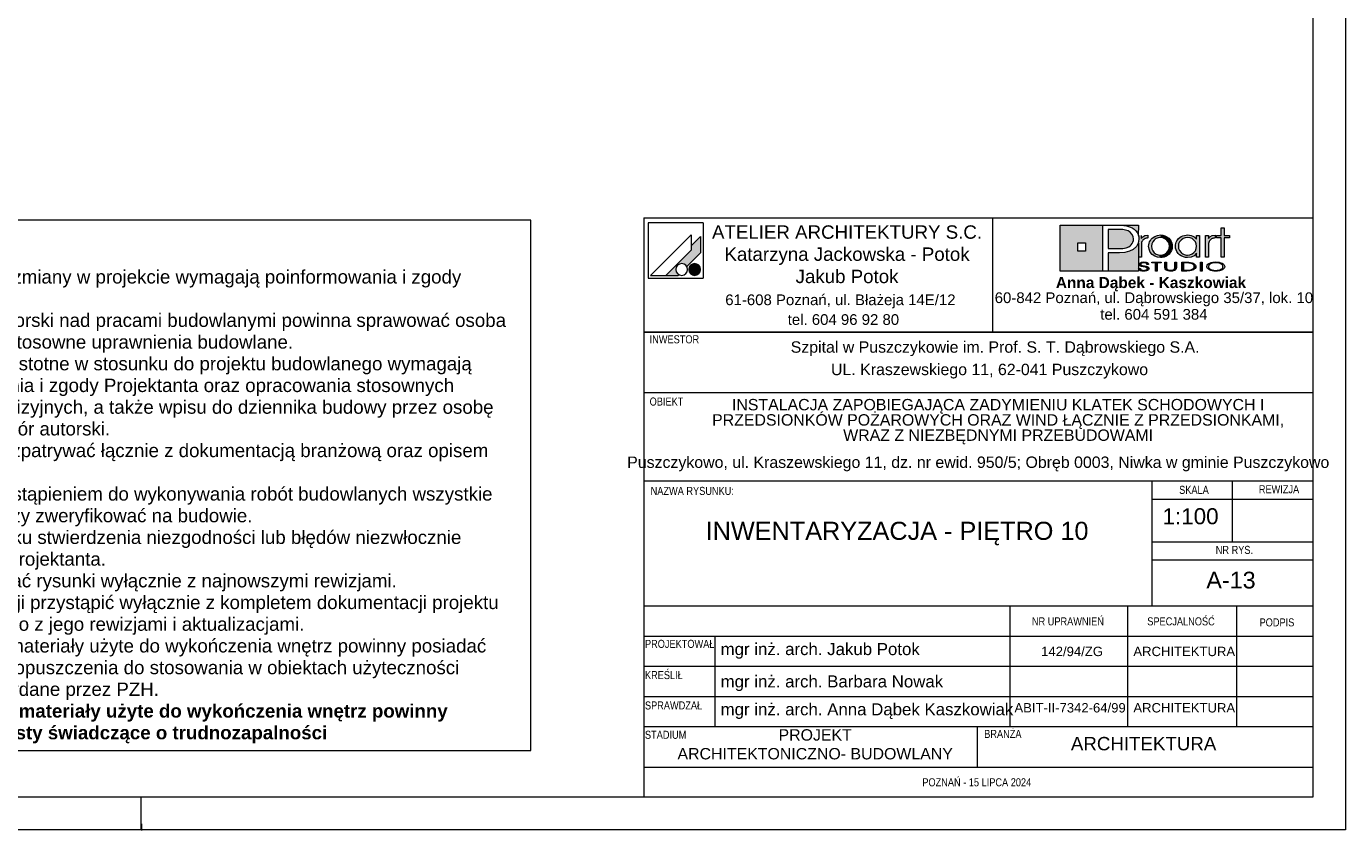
# Paper-space layout 'A-13 INWENTARYZACJA - PIĘTRO 10' of a CAD drawing. Header units: millimetres. Extents: x 0 to 420, y 0 to 297.
# Tile 5 of 6: x 223 to 420, y 0 to 120. Entities that reach past the tile are written whole.
import ezdxf
from ezdxf.xclip import XClip

# ---------------------------------------------------------------- set-up
doc = ezdxf.new("R2010")
doc.units = ezdxf.units.MM
doc.header["$MEASUREMENT"] = 0
doc.header["$XCLIPFRAME"] = 0
doc.layers.add('0_Nr_pióra__2', color=8, linetype='Continuous', lineweight=13)
doc.layers.add('A_Arkusz_Nr_pióra__1', color=7, linetype='Continuous', lineweight=20)
for name, color, linetype, lineweight, true_color in [('0_Nr_pióra__249', 7, 'Continuous', 5, 0x191919), ('A_Arkusz_Nr_pióra__19', 7, 'Continuous', 5, 0x191919), ('A_Arkusz_Nr_pióra__237', 7, 'Continuous', 5, 0x343434), ('A_Arkusz_Nr_pióra__255', 7, 'Continuous', 15, 0x242424)]:
    doc.layers.add(name, color=color, linetype=linetype, lineweight=lineweight, true_color=true_color)
doc.styles.add('STYL_AUTOMATYCZNY_1', font='arial.ttf')
doc.styles.add('STYL_AUTOMATYCZNY_2', font='ARIALN.TTF')
doc.styles.add('STYL_AUTOMATYCZNY_3', font='arial.ttf')

# ---------------------------------------------------------------- blocks, each defined once
blk = doc.blocks.new('Rysunek_3_3', base_point=(-2058.12, -490.62))
at = {"layer": '0_Nr_pióra__2', "color": 8, "linetype": 'Continuous', "lineweight": 13}
for p, q in [((298.23, 91.08), (203.81, 91.08)), ((203.81, 91.08), (203.81, 11.89)), ((298.23, 11.89), (298.23, 91.08)), ((203.81, 11.89), (298.23, 11.89))]:
    blk.add_line(p, q, dxfattribs=at)
at = {"layer": '0_Nr_pióra__2', "color": 8, "linetype": 'Continuous', "lineweight": 13, "insert": (204.31, 90.12), "char_height": 2, "width": 93.4245, "attachment_point": 1, "line_spacing_factor": 0.972584, "style": 'STYL_AUTOMATYCZNY_1'}
blk.add_mtext('\\A1;{\\pql;\\fArial|b0|i0|c238|p0;\\W1.000000;UWAGI:\\P\\pql;\\fArial|b0|i0|c238|p0;\\W1.000000;\\P\\pql;\\fArial|b0|i0|c238|p0;\\W1.000000;1. Wszystkie zmiany w projekcie wymagają poinformowania i zgody Projektanta.\\P\\pql;\\fArial|b0|i0|c238|p0;\\W1.000000;2. Nadzór autorski nad pracami budowlanymi powinna sprawować osoba posiadająca stosowne uprawnienia budowlane.\\P\\pql;\\fArial|b0|i0|c238|p0;\\W1.000000;3. Zmiany nieistotne w stosunku do projektu budowlanego wymagają poinformowania i zgody Projektanta oraz opracowania stosownych rysunków rewizyjnych, a także wpisu do dziennika budowy przez osobę pełniącą nadzór autorski.\\P\\pql;\\fArial|b0|i0|c238|p0;\\W1.000000;4. Rysunki rozpatrywać łącznie z dokumentacją branżową oraz opisem technicznym.\\P\\pql;\\pt3.76365;\\fArial|b0|i0|c238|p0;\\W1.000000;5. Przed przystąpieniem do wykonywania robót budowlanych wszystkie wymiary należy zweryfikować na budowie.\\P\\pql;\\fArial|b0|i0|c238|p0;\\W1.000000;6. W przypadku stwierdzenia niezgodności lub błędów niezwłocznie powiadomić Projektanta.\\P\\pql;\\fArial|b0|i0|c238|p0;\\W1.000000;7. Rozpatrywać rysunki wyłącznie z najnowszymi rewizjami.\\P\\pql;\\fArial|b0|i0|c238|p0;\\W1.000000;8. Do realizacji przystąpić wyłącznie z kompletem dokumentacji projektu wykonawczego z jego rewizjami i aktualizacjami.\\P\\pql;\\fArial|b0|i0|c238|p0;\\W1.000000;9. Wszystke materiały użyte do wykończenia wnętrz powinny posiadać świadectwo dopuszczenia do stosowania w obiektach użyteczności publicznej, wydane przez PZH.\\P\\pql;\\fArial|b1|i0|c238|p0;\\W1.000000;10.Wszystke materiały użyte do wykończenia wnętrz powinny posiadać atesty świadczące o trudnozapalności}', dxfattribs=at)

psp = doc.layouts.new('A-13 INWENTARYZACJA - PIĘTRO 10')

# ---------------------------------------------------------------- hatches: boundary and pattern name
at = {"layer": 'A_Arkusz_Nr_pióra__19', "linetype": 'Continuous', "lineweight": 0, "true_color": 0x131313}
h = psp.add_hatch(color=250, dxfattribs=at)
h.paths.add_polyline_path([(377.36, 90.34), (383.71, 90.34), (383.71, 83.46), (377.36, 83.46)])
h.paths.add_polyline_path([(379.96, 87.69), (381.15, 87.69), (381.15, 86.49), (379.96, 86.49)], flags=0)
for points in [[(386.17, 89.71), (385.71, 89.72), (384.53, 89.72), (384.53, 86.86), (386.06, 86.86), (386.69, 86.89), (387.19, 86.98), (387.59, 87.13), (387.79, 87.26), (387.96, 87.42), (388.11, 87.61), (388.21, 87.83), (388.28, 88.05), (388.3, 88.28), (388.24, 88.67), (388.07, 89), (387.78, 89.3), (387.48, 89.48), (387.12, 89.62), (386.71, 89.69), (386.5, 89.71)], [(389.03, 90.34), (389.02, 88.83), (388.99, 88.95), (388.83, 89.25), (388.63, 89.52), (388.39, 89.75), (388.11, 89.94), (387.83, 90.07), (387.54, 90.17), (387.23, 90.25), (386.87, 90.3), (386.07, 90.33), (386.02, 90.34)], [(384.53, 83.46), (389.03, 83.46), (389.03, 87.7), (388.73, 87.14), (388.24, 86.71), (387.69, 86.45), (387.02, 86.29), (386.24, 86.24), (384.53, 86.24)]]:
    psp.add_hatch(color=250, dxfattribs=at).paths.add_polyline_path(points)
at = {"layer": 'A_Arkusz_Nr_pióra__19', "linetype": 'Continuous', "lineweight": 5, "true_color": 0x191919}
for points in [[(389.46, 88.83), (389.02, 88.83), (389.02, 85.58), (389.48, 85.58), (389.49, 87.54, -0.145311), (389.61, 87.99, -0.140329), (390.1, 88.38), (390.45, 88.45), (390.45, 88.88), (390.01, 88.81), (389.68, 88.63), (389.46, 88.34)], [(390.56, 87.22), (390.58, 87.43), (390.63, 87.65), (390.71, 87.86), (390.82, 88.06), (390.95, 88.25), (391.11, 88.41), (391.48, 88.67), (391.88, 88.83), (392.33, 88.89), (392.35, 88.89), (392.33, 88.52), (392.17, 88.51), (392, 88.47), (391.83, 88.41), (391.67, 88.34), (391.53, 88.24), (391.39, 88.13), (391.17, 87.86), (391.04, 87.55), (391, 87.2), (391.04, 86.84), (391.18, 86.52), (391.4, 86.24), (391.68, 86.04), (391.99, 85.91), (392.17, 85.89), (392.15, 85.52), (391.88, 85.55), (391.47, 85.71), (391.11, 85.97), (390.8, 86.33), (390.62, 86.75)], [(392.33, 88.52), (392.68, 88.47), (393, 88.33), (393.29, 88.11), (393.5, 87.85), (393.62, 87.55), (393.67, 87.21), (393.64, 86.96), (394.05, 86.8), (394.07, 86.87), (394.1, 87.2), (394.08, 87.43), (394.03, 87.67), (393.93, 87.91), (393.77, 88.17), (393.56, 88.4), (393.3, 88.6), (393, 88.76), (392.68, 88.85), (392.35, 88.89)], [(400.14, 88.38), (400.05, 88.34), (399.97, 88.29), (399.87, 88.23), (399.76, 88.12), (399.67, 88.01), (399.6, 87.9), (399.56, 87.78), (399.53, 87.63), (399.52, 87.46), (399.52, 85.58), (399.07, 85.58), (399.07, 88.81), (399.5, 88.81), (399.5, 88.34), (399.72, 88.63), (400.05, 88.81), (400.49, 88.88), (400.49, 88.45), (400.36, 88.43), (400.24, 88.41)], [(401.85, 85.58), (401.41, 85.58), (401.41, 88.44), (400.7, 88.44), (400.7, 88.81), (401.41, 88.81), (401.41, 89.94), (401.85, 89.94), (401.85, 88.81), (402.66, 88.81), (402.66, 88.44), (401.85, 88.44)], [(323.6, 88.67), (322.2, 87.26), (322.2, 86.61), (318.43, 82.85), (320.24, 82.85), (320.35, 82.96), (320.22, 83.05), (320.11, 83.16), (320.02, 83.29), (319.96, 83.43), (319.92, 83.58), (319.91, 83.73), (319.92, 83.88), (319.96, 84.03), (320.02, 84.17), (320.11, 84.3), (320.22, 84.4), (320.35, 84.49), (320.49, 84.56), (320.64, 84.6), (320.79, 84.61), (320.94, 84.6), (321.09, 84.56), (321.23, 84.49), (321.36, 84.4), (321.46, 84.3), (321.56, 84.16), (323.6, 86.21), (323.6, 86.51)], [(323.6, 86.21), (323.6, 88.67), (322.2, 87.26), (322.2, 86.61), (318.43, 82.85), (320.24, 82.85), (320.35, 82.96, -1.314777), (321.56, 84.16)], [(392.86, 85.58), (392.6, 85.52), (392.33, 85.5), (392.15, 85.52), (392.17, 85.89), (392.34, 85.87), (392.69, 85.91), (393, 86.04), (393.28, 86.26), (393.5, 86.53), (393.62, 86.85), (393.64, 86.96), (394.05, 86.8), (393.97, 86.56), (393.8, 86.26), (393.61, 86.03), (393.38, 85.84), (393.12, 85.68)], [(390.29, 84.49), (390.55, 84.49), (390.53, 84.59), (390.47, 84.67), (390.35, 84.75), (390.21, 84.81), (390.04, 84.84), (389.85, 84.85), (389.66, 84.84), (389.49, 84.8), (389.34, 84.74), (389.23, 84.67), (389.16, 84.59), (389.14, 84.5), (389.16, 84.4), (389.22, 84.33), (389.32, 84.26), (389.4, 84.22), (389.47, 84.2), (389.53, 84.19), (389.65, 84.16), (389.76, 84.15), (389.88, 84.13), (389.99, 84.11), (390.07, 84.09), (390.15, 84.07), (390.16, 84.22), (390.04, 84.24), (389.88, 84.26), (389.69, 84.3), (389.6, 84.32), (389.52, 84.35), (389.45, 84.39), (389.41, 84.44), (389.4, 84.5), (389.42, 84.57), (389.46, 84.62), (389.54, 84.67), (389.62, 84.7), (389.72, 84.73), (389.81, 84.73), (389.9, 84.73), (389.99, 84.72), (390.07, 84.7), (390.15, 84.67), (390.22, 84.62), (390.27, 84.56)], [(391.85, 83.5), (391.6, 83.5), (391.6, 84.71), (391.02, 84.71), (391.02, 84.83), (392.43, 84.83), (392.43, 84.71), (391.85, 84.71)], [(394.45, 83.6), (394.36, 83.56), (394.25, 83.52), (394.12, 83.5), (393.99, 83.48), (393.86, 83.48), (393.67, 83.49), (393.5, 83.52), (393.34, 83.56), (393.15, 83.67), (393.03, 83.82), (393, 84), (393, 84.83), (393.25, 84.83), (393.25, 84), (393.26, 83.9), (393.31, 83.81), (393.37, 83.74, 0.154269), (393.86, 83.61, 0.149724), (394.34, 83.73), (394.41, 83.81)], [(394.41, 83.81), (394.45, 83.9), (394.46, 84), (394.46, 84.83), (394.72, 84.83), (394.72, 84), (394.7, 83.86), (394.63, 83.74), (394.53, 83.65), (394.45, 83.6)], [(395.76, 83.62), (396.04, 83.62), (396.04, 83.5), (395.51, 83.5), (395.51, 84.83), (396.04, 84.83), (396.04, 84.71), (395.76, 84.71)], [(396.23, 84.83), (396.55, 84.82), (396.75, 84.79), (396.75, 84.66), (396.59, 84.68), (396.38, 84.7), (396.13, 84.71), (396.04, 84.71), (396.04, 84.83)], [(397.07, 84.72), (397.23, 84.65), (397.36, 84.58), (397.48, 84.49), (397.57, 84.38), (397.62, 84.27), (397.64, 84.16), (397.61, 84.02), (397.53, 83.89), (397.39, 83.77), (397.25, 83.68), (397.09, 83.62), (396.92, 83.57), (396.74, 83.53), (396.74, 83.67), (396.88, 83.7), (397.07, 83.77), (397.22, 83.87), (397.31, 83.96), (397.37, 84.06), (397.39, 84.17), (397.37, 84.28), (397.3, 84.38), (397.21, 84.47), (397.08, 84.55), (396.93, 84.61), (396.75, 84.66), (396.75, 84.79), (396.83, 84.78)], [(398.57, 83.5), (398.32, 83.5), (398.32, 84.83), (398.57, 84.83)], [(322.36, 84.53), (323.02, 82.9, -0.39153), (321.92, 83.36, -0.418968)], [(322.36, 84.53), (323.02, 82.9, 0.455663), (323.49, 84.15, 0.390402)], [(389.33, 83.87), (389.06, 83.87), (389.08, 83.79), (389.13, 83.71), (389.2, 83.64), (389.28, 83.59), (389.36, 83.56), (389.43, 83.54), (389.48, 83.52), (389.61, 83.49), (389.74, 83.48), (389.82, 83.49), (389.9, 83.48), (390.05, 83.49), (390.24, 83.53), (390.41, 83.6), (390.52, 83.68), (390.59, 83.77), (390.62, 83.87), (390.61, 83.92), (390.58, 83.98), (390.55, 84.03), (390.49, 84.08), (390.44, 84.12), (390.35, 84.16), (390.3, 84.18), (390.2, 84.21), (390.16, 84.22), (390.15, 84.07), (390.19, 84.05), (390.29, 84), (390.34, 83.93), (390.36, 83.86), (390.35, 83.8), (390.31, 83.74), (390.23, 83.68), (390.17, 83.65), (390.11, 83.64), (390.02, 83.61), (389.94, 83.6), (389.87, 83.6), (389.8, 83.6), (389.71, 83.61), (389.63, 83.62), (389.56, 83.64), (389.49, 83.67), (389.45, 83.7), (389.39, 83.74), (389.35, 83.8)], [(396.74, 83.53), (396.72, 83.53), (396.5, 83.51), (396.25, 83.5), (396.04, 83.5), (396.04, 83.62), (396.13, 83.62), (396.28, 83.62), (396.45, 83.63), (396.53, 83.63), (396.66, 83.65), (396.74, 83.67)]]:
    psp.add_hatch(color=250, dxfattribs=at).paths.add_polyline_path(points)
h = psp.add_hatch(color=250, dxfattribs=at)
h.paths.add_polyline_path([(397.73, 86.15), (397.36, 85.79), (396.91, 85.57), (396.39, 85.5), (396.06, 85.53), (395.75, 85.61), (395.44, 85.75), (395.18, 85.92), (394.96, 86.14), (394.78, 86.41), (394.66, 86.67), (394.59, 86.93), (394.57, 87.2), (394.58, 87.41), (394.63, 87.61), (394.7, 87.82), (394.79, 88.02), (394.91, 88.19), (395.05, 88.36), (395.24, 88.52), (395.44, 88.65), (395.67, 88.76), (395.91, 88.83), (396.15, 88.87), (396.4, 88.89), (396.67, 88.87), (396.92, 88.81), (397.15, 88.72), (397.37, 88.59), (397.56, 88.43), (397.73, 88.24), (397.73, 88.51), (397.73, 88.81), (398.17, 88.81), (398.17, 87.53), (398.17, 85.58), (397.73, 85.58), (397.73, 85.83)])
h.paths.add_polyline_path([(395.81, 88.38, 0.471077), (395.22, 86.5, 0.494724), (397.4, 86.34, 0.387258), (397.36, 88.1, 0.314042)], flags=0)
h = psp.add_hatch(color=250, dxfattribs=at)
h.paths.add_polyline_path([(400.59, 84.85, 0.130991), (399.56, 84.6, 0.250658), (399.25, 84.17, 0.250617), (399.5, 83.77, 0.141351), (400.59, 83.48, 0.117723), (401.58, 83.7, 0.245905), (401.93, 84.16, 0.237366), (401.68, 84.56, 0.143887)])
h.paths.add_polyline_path([(400.59, 84.73, 0.128597), (399.81, 84.56), (399.72, 84.5), (399.65, 84.45), (399.58, 84.37), (399.54, 84.31), (399.51, 84.24), (399.5, 84.17), (399.53, 84.03), (399.62, 83.91), (399.78, 83.79, 0.126974), (400.59, 83.6, 0.113214), (401.35, 83.76), (401.49, 83.86), (401.58, 83.93), (401.63, 84.01), (401.66, 84.08), (401.67, 84.16), (401.65, 84.26), (401.6, 84.36), (401.52, 84.45), (401.39, 84.55, 0.11716)], flags=0)

# ---------------------------------------------------------------- linework, layer by layer
at = {"layer": '0_Nr_pióra__249', "color": 250, "linetype": 'Continuous', "lineweight": 5, "true_color": 0x191919}
for p, q in [((315.75, 90.68), (315.75, 82.41)), ((324.01, 90.68), (315.75, 90.68)), ((322.2, 88.91), (316.13, 82.85)), ((322.2, 88.91), (322.2, 86.61)), ((324.01, 90.68), (324.01, 82.41)), ((377.36, 90.34), (389.03, 90.34)), ((377.36, 83.46), (377.36, 90.34)), ((383.71, 83.46), (383.71, 90.34)), ((383.71, 90.34), (385.99, 90.34)), ((384.53, 89.72), (384.53, 86.86)), ((385.71, 89.72), (384.53, 89.72)), ((386.17, 89.71), (385.71, 89.72)), ((385.99, 90.34), (386.46, 90.33)), ((386.5, 89.71), (386.17, 89.71)), ((386.46, 90.33), (386.87, 90.3)), ((386.71, 89.69), (386.5, 89.71)), ((387.12, 89.62), (386.71, 89.69)), ((386.87, 90.3), (387.23, 90.25)), ((387.48, 89.48), (387.12, 89.62)), ((387.23, 90.25), (387.54, 90.17)), ((387.79, 89.29), (387.48, 89.48)), ((387.54, 90.17), (387.83, 90.07)), ((388.07, 89), (387.79, 89.29)), ((387.83, 90.07), (388.11, 89.94)), ((388.24, 88.67), (388.07, 89)), ((388.11, 89.94), (388.39, 89.75)), ((388.39, 89.75), (388.63, 89.52)), ((388.63, 89.52), (388.83, 89.25)), ((388.83, 89.25), (388.99, 88.95)), ((388.99, 88.95), (389.08, 88.62)), ((389.03, 90.34), (389.02, 88.81)), ((389.46, 88.81), (389.46, 88.34)), ((389.68, 88.63), (390.01, 88.81)), ((390.01, 88.81), (390.45, 88.88)), ((390.45, 88.88), (390.45, 88.45)), ((391.48, 88.67), (391.88, 88.83)), ((391.88, 88.83), (392.33, 88.89)), ((392.33, 88.89), (392.67, 88.86)), ((392.67, 88.86), (393, 88.76)), ((393, 88.76), (393.3, 88.6)), ((395.44, 88.65), (395.67, 88.76)), ((395.67, 88.76), (395.91, 88.83)), ((395.91, 88.83), (396.15, 88.87)), ((396.15, 88.87), (396.4, 88.89)), ((396.4, 88.89), (396.67, 88.87)), ((396.67, 88.87), (396.92, 88.81)), ((396.92, 88.81), (397.15, 88.72)), ((397.15, 88.72), (397.37, 88.59)), ((397.73, 88.24), (397.73, 88.81)), ((397.73, 88.81), (398.17, 88.81)), ((398.17, 88.81), (398.17, 85.58)), ((399.07, 85.58), (399.07, 88.81)), ((399.07, 88.81), (399.5, 88.81)), ((399.5, 88.81), (399.5, 88.34)), ((399.72, 88.63), (400.05, 88.81)), ((400.05, 88.81), (400.49, 88.88)), ((400.49, 88.88), (400.49, 88.45)), ((400.7, 88.44), (400.7, 88.81)), ((400.7, 88.81), (401.41, 88.81)), ((401.41, 88.81), (401.41, 89.94)), ((401.41, 89.94), (401.85, 89.94)), ((401.85, 89.94), (401.85, 88.81)), ((401.85, 88.81), (402.66, 88.81)), ((402.66, 88.81), (402.66, 88.44)), ((323.6, 88.67), (322.2, 87.26)), ((323.6, 88.67), (323.6, 86.51)), ((379.96, 87.69), (381.15, 87.69)), ((379.96, 87.69), (381.15, 87.69)), ((379.96, 86.49), (379.96, 87.69)), ((381.15, 87.69), (381.15, 86.49)), ((381.15, 87.69), (381.15, 86.49)), ((384.53, 86.86), (386.06, 86.86)), ((386.06, 86.86), (386.69, 86.89)), ((386.69, 86.89), (387.19, 86.98)), ((387.19, 86.98), (387.59, 87.13)), ((387.59, 87.13), (387.79, 87.26)), ((387.79, 87.26), (387.96, 87.42)), ((387.96, 87.42), (388.11, 87.61)), ((388.11, 87.61), (388.21, 87.83)), ((388.21, 87.83), (388.28, 88.05)), ((388.3, 88.28), (388.24, 88.67)), ((388.73, 87.14), (388.24, 86.71)), ((388.28, 88.05), (388.3, 88.28)), ((389.02, 87.66), (388.73, 87.14)), ((389.12, 88.27), (389.02, 87.66)), ((389.03, 87.67), (389.03, 83.46)), ((389.08, 88.62), (389.12, 88.27)), ((389.46, 88.34), (389.68, 88.63)), ((389.49, 87.63), (389.48, 87.46)), ((389.48, 87.46), (389.48, 85.58)), ((389.52, 87.78), (389.49, 87.63)), ((389.56, 87.9), (389.52, 87.78)), ((389.63, 88.01), (389.56, 87.9)), ((389.72, 88.12), (389.63, 88.01)), ((389.83, 88.23), (389.72, 88.12)), ((389.92, 88.29), (389.83, 88.23)), ((390.01, 88.34), (389.92, 88.29)), ((390.1, 88.38), (390.01, 88.34)), ((390.2, 88.41), (390.1, 88.38)), ((390.32, 88.43), (390.2, 88.41)), ((390.45, 88.45), (390.32, 88.43)), ((390.56, 87.22), (390.58, 87.43)), ((390.62, 86.75), (390.56, 87.22)), ((390.58, 87.43), (390.63, 87.65)), ((390.8, 86.33), (390.62, 86.75)), ((390.63, 87.65), (390.71, 87.86)), ((390.71, 87.86), (390.82, 88.06)), ((390.82, 88.06), (390.95, 88.25)), ((390.95, 88.25), (391.11, 88.41)), ((391.04, 87.55), (391, 87.2)), ((391, 87.2), (391.04, 86.84)), ((391.17, 87.86), (391.04, 87.55)), ((391.04, 86.84), (391.18, 86.52)), ((391.11, 88.41), (391.48, 88.67)), ((391.39, 88.13), (391.17, 87.86)), ((391.53, 88.24), (391.39, 88.13)), ((391.67, 88.34), (391.53, 88.24)), ((391.83, 88.41), (391.67, 88.34)), ((392, 88.47), (391.83, 88.41)), ((392.17, 88.51), (392, 88.47)), ((392.34, 88.52), (392.17, 88.51)), ((392.68, 88.47), (392.34, 88.52)), ((393, 88.33), (392.68, 88.47)), ((393.29, 88.11), (393, 88.33)), ((393.5, 87.85), (393.29, 88.11)), ((393.3, 88.6), (393.56, 88.4)), ((393.62, 87.55), (393.5, 87.85)), ((393.5, 86.53), (393.62, 86.85)), ((393.56, 88.4), (393.77, 88.17)), ((393.67, 87.21), (393.62, 87.55)), ((393.62, 86.85), (393.67, 87.21)), ((393.77, 88.17), (393.94, 87.9)), ((393.94, 87.9), (394.03, 87.67)), ((394.07, 86.87), (393.97, 86.56)), ((394.03, 87.67), (394.08, 87.43)), ((394.1, 87.2), (394.07, 86.87)), ((394.08, 87.43), (394.1, 87.2)), ((394.57, 87.2), (394.58, 87.41)), ((394.59, 86.93), (394.57, 87.2)), ((394.58, 87.41), (394.63, 87.61)), ((394.66, 86.67), (394.59, 86.93)), ((394.63, 87.61), (394.7, 87.82)), ((394.7, 87.82), (394.79, 88.02)), ((394.79, 88.02), (394.91, 88.19)), ((394.91, 88.19), (395.05, 88.36)), ((395.05, 87.55), (395.01, 87.22)), ((395.01, 87.22), (395.05, 86.87)), ((395.05, 88.36), (395.24, 88.52)), ((395.19, 87.85), (395.05, 87.55)), ((395.05, 86.87), (395.18, 86.55)), ((395.41, 88.12), (395.19, 87.85)), ((395.24, 88.52), (395.44, 88.65)), ((395.71, 88.34), (395.41, 88.12)), ((396.03, 88.47), (395.71, 88.34)), ((396.39, 88.52), (396.03, 88.47)), ((396.75, 88.47), (396.39, 88.52)), ((397.06, 88.34), (396.75, 88.47)), ((397.34, 88.12), (397.06, 88.34)), ((397.56, 87.85), (397.34, 88.12)), ((397.37, 88.59), (397.56, 88.43)), ((397.56, 88.43), (397.73, 88.24)), ((397.69, 87.54), (397.56, 87.85)), ((397.56, 86.54), (397.69, 86.85)), ((397.73, 87.19), (397.69, 87.54)), ((397.69, 86.85), (397.73, 87.19)), ((399.5, 88.34), (399.72, 88.63)), ((399.53, 87.63), (399.52, 87.46)), ((399.52, 87.46), (399.52, 85.58)), ((399.56, 87.78), (399.53, 87.63)), ((399.6, 87.9), (399.56, 87.78)), ((399.67, 88.01), (399.6, 87.9)), ((399.76, 88.12), (399.67, 88.01)), ((399.87, 88.23), (399.76, 88.12)), ((399.97, 88.29), (399.87, 88.23)), ((400.05, 88.34), (399.97, 88.29)), ((400.14, 88.38), (400.05, 88.34)), ((400.24, 88.41), (400.14, 88.38)), ((400.36, 88.43), (400.24, 88.41)), ((400.49, 88.45), (400.36, 88.43)), ((401.41, 88.44), (400.7, 88.44)), ((401.41, 85.58), (401.41, 88.44)), ((402.66, 88.44), (401.85, 88.44)), ((401.85, 88.44), (401.85, 85.58)), ((322.2, 86.61), (318.43, 82.85)), ((323.6, 86.21), (321.56, 84.16)), ((323.6, 86.51), (323.6, 86.21)), ((381.15, 86.49), (379.96, 86.49)), ((384.53, 86.24), (384.53, 83.46)), ((386.19, 86.24), (384.53, 86.24)), ((387, 86.29), (386.19, 86.24)), ((387.69, 86.45), (387, 86.29)), ((388.24, 86.71), (387.69, 86.45)), ((389.48, 85.58), (389.02, 85.58)), ((389.34, 84.74), (389.49, 84.8)), ((389.49, 84.8), (389.66, 84.84)), ((389.66, 84.84), (389.85, 84.85)), ((389.85, 84.85), (390.04, 84.84)), ((390.04, 84.84), (390.21, 84.81)), ((390.21, 84.81), (390.35, 84.75)), ((391.11, 85.97), (390.8, 86.33)), ((391.02, 84.71), (391.02, 84.83)), ((391.02, 84.83), (392.43, 84.83)), ((391.47, 85.71), (391.11, 85.97)), ((391.18, 86.52), (391.4, 86.24)), ((391.4, 86.24), (391.68, 86.04)), ((391.88, 85.55), (391.47, 85.71)), ((391.68, 86.04), (391.99, 85.91)), ((392.33, 85.5), (391.88, 85.55)), ((391.99, 85.91), (392.34, 85.87)), ((392.6, 85.52), (392.33, 85.5)), ((392.34, 85.87), (392.69, 85.91)), ((392.43, 84.83), (392.43, 84.71)), ((392.86, 85.58), (392.6, 85.52)), ((392.69, 85.91), (393, 86.04)), ((393.12, 85.68), (392.86, 85.58)), ((393, 86.04), (393.28, 86.26)), ((393, 84.83), (393.25, 84.83)), ((393, 84), (393, 84.83)), ((393.38, 85.84), (393.12, 85.68)), ((393.25, 84.83), (393.25, 84)), ((393.28, 86.26), (393.5, 86.53)), ((393.61, 86.03), (393.38, 85.84)), ((393.8, 86.26), (393.61, 86.03)), ((393.97, 86.56), (393.8, 86.26)), ((394.46, 84), (394.46, 84.83)), ((394.46, 84.83), (394.72, 84.83)), ((394.78, 86.41), (394.66, 86.67)), ((394.72, 84.83), (394.72, 84)), ((394.96, 86.14), (394.78, 86.41)), ((395.18, 85.92), (394.96, 86.14)), ((395.18, 86.55), (395.4, 86.28)), ((395.44, 85.75), (395.18, 85.92)), ((395.4, 86.28), (395.53, 86.16)), ((395.75, 85.61), (395.44, 85.75)), ((395.51, 83.5), (395.51, 84.83)), ((395.51, 84.83), (396.04, 84.83)), ((395.51, 83.5), (395.51, 84.83)), ((395.51, 84.83), (396.23, 84.83)), ((395.53, 86.16), (395.68, 86.06)), ((395.68, 86.06), (395.85, 85.98)), ((396.06, 85.53), (395.75, 85.61)), ((395.85, 85.98), (396.03, 85.92)), ((396.03, 85.92), (396.21, 85.88)), ((396.04, 84.83), (396.04, 84.71)), ((396.39, 85.5), (396.06, 85.53)), ((396.21, 85.88), (396.39, 85.87)), ((396.23, 84.83), (396.55, 84.82)), ((396.39, 85.87), (396.74, 85.91)), ((396.91, 85.57), (396.39, 85.5)), ((396.55, 84.82), (396.83, 84.78)), ((396.74, 85.91), (397.06, 86.05)), ((396.83, 84.78), (397.07, 84.72)), ((397.36, 85.79), (396.91, 85.57)), ((397.06, 86.05), (397.34, 86.26)), ((397.34, 86.26), (397.56, 86.54)), ((397.73, 86.15), (397.36, 85.79)), ((397.73, 85.58), (397.73, 86.15)), ((398.17, 85.58), (397.73, 85.58)), ((398.32, 83.5), (398.32, 84.83)), ((398.32, 84.83), (398.57, 84.83)), ((398.32, 83.5), (398.32, 84.83)), ((398.32, 84.83), (398.57, 84.83)), ((398.57, 84.83), (398.57, 83.5)), ((398.57, 84.83), (398.57, 83.5)), ((399.52, 85.58), (399.07, 85.58)), ((399.93, 84.76), (400.14, 84.81)), ((400.14, 84.81), (400.35, 84.84)), ((400.35, 84.84), (400.59, 84.85)), ((400.59, 84.85), (400.85, 84.84)), ((400.85, 84.84), (401.1, 84.8)), ((401.1, 84.8), (401.34, 84.73)), ((401.85, 85.58), (401.41, 85.58)), ((316.13, 82.85), (320.24, 82.85)), ((320.35, 82.96), (320.24, 82.85)), ((389.03, 83.46), (377.36, 83.46)), ((384.53, 83.46), (383.71, 83.46)), ((389.08, 83.79), (389.06, 83.87)), ((389.06, 83.87), (389.33, 83.87)), ((389.13, 83.71), (389.08, 83.79)), ((389.2, 83.64), (389.13, 83.71)), ((389.14, 84.5), (389.16, 84.59)), ((389.16, 84.4), (389.14, 84.5)), ((389.16, 84.59), (389.23, 84.67)), ((389.22, 84.33), (389.16, 84.4)), ((389.28, 83.59), (389.2, 83.64)), ((389.32, 84.26), (389.22, 84.33)), ((389.23, 84.67), (389.34, 84.74)), ((389.37, 83.55), (389.28, 83.59)), ((389.37, 84.23), (389.32, 84.26)), ((389.33, 83.87), (389.35, 83.8)), ((389.35, 83.8), (389.39, 83.74)), ((389.43, 84.21), (389.37, 84.23)), ((389.48, 83.52), (389.37, 83.55)), ((389.39, 83.74), (389.45, 83.7)), ((389.41, 84.56), (389.4, 84.5)), ((389.4, 84.5), (389.41, 84.44)), ((389.46, 84.62), (389.41, 84.56)), ((389.41, 84.44), (389.45, 84.39)), ((389.5, 84.19), (389.43, 84.21)), ((389.45, 84.39), (389.52, 84.35)), ((389.45, 83.7), (389.5, 83.67)), ((389.54, 84.67), (389.46, 84.62)), ((389.59, 83.5), (389.48, 83.52)), ((389.58, 84.18), (389.5, 84.19)), ((389.5, 83.67), (389.56, 83.64)), ((389.52, 84.35), (389.6, 84.32)), ((389.62, 84.7), (389.54, 84.67)), ((389.56, 83.64), (389.63, 83.62)), ((389.68, 84.16), (389.58, 84.18)), ((389.72, 83.48), (389.59, 83.5)), ((389.6, 84.32), (389.73, 84.29)), ((389.72, 84.73), (389.62, 84.7)), ((389.63, 83.62), (389.7, 83.61)), ((389.8, 84.14), (389.68, 84.16)), ((389.7, 83.61), (389.77, 83.6)), ((389.83, 84.73), (389.72, 84.73)), ((389.84, 83.48), (389.72, 83.48)), ((389.73, 84.29), (389.89, 84.26)), ((389.77, 83.6), (389.85, 83.6)), ((389.96, 84.12), (389.8, 84.14)), ((389.95, 84.72), (389.83, 84.73)), ((390.05, 83.49), (389.84, 83.48)), ((389.85, 83.6), (389.92, 83.6)), ((389.89, 84.26), (390.03, 84.24)), ((389.92, 83.6), (389.98, 83.61)), ((390.06, 84.7), (389.95, 84.72)), ((390.09, 84.09), (389.96, 84.12)), ((389.98, 83.61), (390.05, 83.62)), ((390.03, 84.24), (390.13, 84.22)), ((390.05, 83.62), (390.12, 83.64)), ((390.24, 83.53), (390.05, 83.49)), ((390.15, 84.67), (390.06, 84.7)), ((390.19, 84.05), (390.09, 84.09)), ((390.12, 83.64), (390.18, 83.66)), ((390.13, 84.22), (390.2, 84.21)), ((390.22, 84.62), (390.15, 84.67)), ((390.18, 83.66), (390.23, 83.68)), ((390.29, 84), (390.19, 84.05)), ((390.2, 84.21), (390.25, 84.2)), ((390.27, 84.56), (390.22, 84.62)), ((390.23, 83.68), (390.3, 83.74)), ((390.41, 83.6), (390.24, 83.53)), ((390.25, 84.2), (390.31, 84.18)), ((390.29, 84.49), (390.27, 84.56)), ((390.55, 84.49), (390.29, 84.49)), ((390.34, 83.93), (390.29, 84)), ((390.3, 83.74), (390.35, 83.8)), ((390.31, 84.18), (390.36, 84.16)), ((390.36, 83.86), (390.34, 83.93)), ((390.35, 84.75), (390.47, 84.67)), ((390.35, 83.8), (390.36, 83.86)), ((390.36, 84.16), (390.44, 84.12)), ((390.52, 83.68), (390.41, 83.6)), ((390.44, 84.12), (390.5, 84.08)), ((390.47, 84.67), (390.53, 84.59)), ((390.5, 84.08), (390.55, 84.03)), ((390.59, 83.77), (390.52, 83.68)), ((390.53, 84.59), (390.55, 84.49)), ((390.55, 84.03), (390.59, 83.98)), ((390.59, 83.98), (390.61, 83.92)), ((390.62, 83.87), (390.59, 83.77)), ((390.61, 83.92), (390.62, 83.87)), ((391.6, 84.71), (391.02, 84.71)), ((391.6, 83.5), (391.6, 84.71)), ((391.85, 83.5), (391.6, 83.5)), ((392.43, 84.71), (391.85, 84.71)), ((391.85, 84.71), (391.85, 83.5)), ((393.03, 83.82), (393, 84)), ((393.15, 83.67), (393.03, 83.82)), ((393.34, 83.56), (393.15, 83.67)), ((393.25, 84), (393.26, 83.9)), ((393.26, 83.9), (393.31, 83.81)), ((393.31, 83.81), (393.38, 83.73)), ((393.5, 83.52), (393.34, 83.56)), ((393.38, 83.73), (393.43, 83.7)), ((393.43, 83.7), (393.5, 83.67)), ((393.5, 83.67), (393.58, 83.64)), ((393.67, 83.49), (393.5, 83.52)), ((393.58, 83.64), (393.67, 83.62)), ((393.67, 83.62), (393.76, 83.61)), ((393.86, 83.48), (393.67, 83.49)), ((393.76, 83.61), (393.86, 83.61)), ((393.86, 83.61), (393.95, 83.61)), ((393.99, 83.48), (393.86, 83.48)), ((393.95, 83.61), (394.04, 83.62)), ((394.12, 83.5), (393.99, 83.48)), ((394.04, 83.62), (394.13, 83.64)), ((394.25, 83.52), (394.12, 83.5)), ((394.13, 83.64), (394.21, 83.67)), ((394.21, 83.67), (394.28, 83.7)), ((394.36, 83.56), (394.25, 83.52)), ((394.28, 83.7), (394.34, 83.73)), ((394.34, 83.73), (394.41, 83.81)), ((394.45, 83.6), (394.36, 83.56)), ((394.41, 83.81), (394.45, 83.9)), ((394.45, 83.9), (394.46, 84)), ((394.53, 83.65), (394.45, 83.6)), ((394.63, 83.74), (394.53, 83.65)), ((394.7, 83.86), (394.63, 83.74)), ((394.72, 84), (394.7, 83.86)), ((396.04, 83.5), (395.51, 83.5)), ((396.25, 83.5), (395.51, 83.5)), ((396.04, 84.71), (395.76, 84.71)), ((395.76, 84.71), (395.76, 83.62)), ((396.13, 84.71), (395.76, 84.71)), ((395.76, 84.71), (395.76, 83.62)), ((395.76, 83.62), (396.04, 83.62)), ((395.76, 83.62), (396.13, 83.62)), ((396.04, 83.62), (396.04, 83.5)), ((396.38, 84.7), (396.13, 84.71)), ((396.13, 83.62), (396.35, 83.62)), ((396.5, 83.51), (396.25, 83.5)), ((396.35, 83.62), (396.53, 83.63)), ((396.59, 84.68), (396.38, 84.7)), ((396.72, 83.53), (396.5, 83.51)), ((396.53, 83.63), (396.68, 83.65)), ((396.77, 84.65), (396.59, 84.68)), ((396.68, 83.65), (396.89, 83.7)), ((396.92, 83.57), (396.72, 83.53)), ((396.93, 84.61), (396.77, 84.65)), ((396.89, 83.7), (397.07, 83.77)), ((397.09, 83.62), (396.92, 83.57)), ((397.07, 84.55), (396.93, 84.61)), ((397.07, 84.72), (397.23, 84.65)), ((397.2, 84.48), (397.07, 84.55)), ((397.07, 83.77), (397.22, 83.87)), ((397.25, 83.68), (397.09, 83.62)), ((397.3, 84.38), (397.2, 84.48)), ((397.22, 83.87), (397.31, 83.96)), ((397.23, 84.65), (397.36, 84.58)), ((397.39, 83.77), (397.25, 83.68)), ((397.37, 84.28), (397.3, 84.38)), ((397.31, 83.96), (397.37, 84.06)), ((397.36, 84.58), (397.48, 84.49)), ((397.39, 84.17), (397.37, 84.28)), ((397.37, 84.06), (397.39, 84.17)), ((397.53, 83.89), (397.39, 83.77)), ((397.48, 84.49), (397.57, 84.38)), ((397.61, 84.02), (397.53, 83.89)), ((397.57, 84.38), (397.62, 84.27)), ((397.64, 84.16), (397.61, 84.02)), ((397.62, 84.27), (397.64, 84.16)), ((398.57, 83.5), (398.32, 83.5)), ((398.57, 83.5), (398.32, 83.5)), ((399.25, 84.17), (399.27, 84.29)), ((399.26, 84.07), (399.25, 84.17)), ((399.31, 83.97), (399.26, 84.07)), ((399.27, 84.29), (399.33, 84.39)), ((399.38, 83.87), (399.31, 83.97)), ((399.33, 84.39), (399.42, 84.5)), ((399.5, 83.77), (399.38, 83.87)), ((399.42, 84.5), (399.56, 84.6)), ((399.51, 84.24), (399.5, 84.17)), ((399.5, 84.17), (399.53, 84.03)), ((399.65, 83.67), (399.5, 83.77)), ((399.54, 84.31), (399.51, 84.24)), ((399.53, 84.03), (399.62, 83.91)), ((399.58, 84.37), (399.54, 84.31)), ((399.56, 84.6), (399.73, 84.69)), ((399.64, 84.44), (399.58, 84.37)), ((399.62, 83.91), (399.77, 83.79)), ((399.72, 84.5), (399.64, 84.44)), ((399.84, 83.6), (399.65, 83.67)), ((399.81, 84.56), (399.72, 84.5)), ((399.73, 84.69), (399.93, 84.76)), ((399.77, 83.79), (399.88, 83.74)), ((400.04, 84.66), (399.81, 84.56)), ((400.07, 83.53), (399.84, 83.6)), ((399.88, 83.74), (400, 83.69)), ((400, 83.69), (400.13, 83.65)), ((400.3, 84.71), (400.04, 84.66)), ((400.33, 83.49), (400.07, 83.53)), ((400.13, 83.65), (400.28, 83.62)), ((400.28, 83.62), (400.43, 83.6)), ((400.59, 84.73), (400.3, 84.71)), ((400.59, 83.48), (400.33, 83.49)), ((400.43, 83.6), (400.59, 83.6)), ((400.76, 84.72), (400.59, 84.73)), ((400.59, 83.6), (400.81, 83.61)), ((400.78, 83.48), (400.59, 83.48)), ((400.93, 84.7), (400.76, 84.72)), ((400.97, 83.51), (400.78, 83.48)), ((400.81, 83.61), (401.01, 83.64)), ((401.09, 84.67), (400.93, 84.7)), ((401.15, 83.54), (400.97, 83.51)), ((401.01, 83.64), (401.2, 83.7)), ((401.26, 84.61), (401.09, 84.67)), ((401.31, 83.59), (401.15, 83.54)), ((401.2, 83.7), (401.35, 83.76)), ((401.4, 84.54), (401.26, 84.61)), ((401.45, 83.64), (401.31, 83.59)), ((401.34, 84.73), (401.53, 84.65)), ((401.35, 83.76), (401.48, 83.84)), ((401.52, 84.45), (401.4, 84.54)), ((401.58, 83.7), (401.45, 83.64)), ((401.48, 83.84), (401.58, 83.93)), ((401.6, 84.36), (401.52, 84.45)), ((401.53, 84.65), (401.68, 84.56)), ((401.58, 83.93), (401.63, 84.01)), ((401.77, 83.84), (401.58, 83.7)), ((401.65, 84.26), (401.6, 84.36)), ((401.63, 84.01), (401.66, 84.08)), ((401.67, 84.16), (401.65, 84.26)), ((401.66, 84.08), (401.67, 84.16)), ((401.68, 84.56), (401.8, 84.45)), ((401.89, 84), (401.77, 83.84)), ((401.8, 84.45), (401.87, 84.36)), ((401.87, 84.36), (401.91, 84.27)), ((401.93, 84.16), (401.89, 84)), ((401.91, 84.27), (401.93, 84.16)), ((315.75, 82.41), (324.01, 82.41))]:
    psp.add_line(p, q, dxfattribs=at)
for centre, start, end in [((320.79, 83.73), 0, 180), ((320.79, 83.73), 180, 0), ((322.72, 83.73), 0, 180), ((322.72, 83.73), 180, 0)]:
    psp.add_arc(centre, 0.882, start, end, dxfattribs=at)
at = {"layer": 'A_Arkusz_Nr_pióra__1', "color": 7, "linetype": 'Continuous', "lineweight": 20}
for p, q in [((415.1, 292.1), (415.1, 4.9)), ((415.1, 4.9), (29.9, 4.9))]:
    psp.add_line(p, q, dxfattribs=at)
at = {"layer": 'A_Arkusz_Nr_pióra__1', "color": 7, "linetype": 'Continuous', "lineweight": 20, "flags": 128}
psp.add_lwpolyline([(0, 297), (420, 297), (420, 0), (0, 0)], close=True, dxfattribs=at)
at = {"layer": 'A_Arkusz_Nr_pióra__237', "color": 250, "linetype": 'Continuous', "lineweight": 5, "true_color": 0x343434}
for p, q in [((240, 0), (240, 4.9)), ((240.1, -0.1), (240.1, 0.9))]:
    psp.add_line(p, q, dxfattribs=at)
at = {"layer": 'A_Arkusz_Nr_pióra__255', "color": 250, "linetype": 'Continuous', "lineweight": 15, "true_color": 0x242424}
for p, q in [((315.1, 91.43), (415.1, 91.43)), ((315.1, 91.43), (315.1, 74.35)), ((367.22, 91.43), (367.22, 74.35)), ((315.1, 74.35), (415.1, 74.35)), ((315.1, 74.35), (315.1, 4.9)), ((415.1, 74.35), (315.1, 74.35)), ((315.1, 65.35), (415.1, 65.35)), ((315.1, 52.15), (415.1, 52.15)), ((391.1, 33.46), (391.1, 52.15)), ((403.1, 43.06), (403.1, 52.15)), ((391.1, 49.43), (415.1, 49.43)), ((391.1, 43.06), (415.1, 43.06)), ((391.1, 40.34), (415.1, 40.34)), ((315.1, 33.46), (415.1, 33.46)), ((369.85, 15.46), (369.85, 33.46)), ((387.43, 15.46), (387.43, 33.46)), ((403.75, 15.46), (403.75, 33.46)), ((315.1, 28.96), (415.1, 28.96)), ((325.8, 15.46), (325.8, 28.96)), ((315.1, 24.46), (415.1, 24.46)), ((315.1, 19.96), (415.1, 19.96)), ((325.8, 19.96), (415.1, 19.96)), ((315.1, 15.46), (414.96, 15.46)), ((329.1, 15.46), (415.1, 15.46)), ((364.96, 15.46), (364.96, 9.4)), ((315.1, 9.4), (415.1, 9.4)), ((315.1, 9.4), (415.1, 9.4))]:
    psp.add_line(p, q, dxfattribs=at)

# ---------------------------------------------------------------- block references
at = {"color": 37, "linetype": 'Continuous', "lineweight": 5, "true_color": 0x656532}
ref = psp.add_blockref('Rysunek_3_3', (-2058.12, -490.62), dxfattribs=at)
XClip(ref).set_block_clipping_path([(202.4483724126, 10.6200444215), (299.8652838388, 92.6156057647)])

# ---------------------------------------------------------------- texts
at = {"layer": 'A_Arkusz_Nr_pióra__19', "color": 250, "linetype": 'Continuous', "lineweight": 5, "true_color": 0x191919, "attachment_point": 5}
for s, insert, char_height, style in [('\\A1;{\\pqc;\\fArial|b0|i0|c238|p0;\\W1.000000;ATELIER ARCHITEKTURY S.C.}', (345.49, 89.31), 1.9999, 'STYL_AUTOMATYCZNY_1'), ('\\A1;{\\pqc;\\fArial|b0|i0|c238|p0;\\W1.000000;Katarzyna Jackowska - Potok}', (345.49, 85.72), 1.9999, 'STYL_AUTOMATYCZNY_1'), ('\\A1;{\\pqc;\\fArial|b0|i0|c238|p0;\\W1.000000;Jakub Potok}', (345.49, 82.68), 1.9999, 'STYL_AUTOMATYCZNY_1'), ('\\A1;{\\pqc;\\fArial|b1|i0|c238|p0;\\W1.000000;Anna Dąbek - Kaszkowiak}', (390.91, 81.53), 1.6499, 'STYL_AUTOMATYCZNY_3'), ('\\A1;{\\pqc;\\fArial|b0|i0|c238|p0;\\W1.000000;61-608 Poznań, ul. Błażeja 14E/12}', (344.5, 78.96), 1.5999, 'STYL_AUTOMATYCZNY_1'), ('\\A1;{\\pqc;\\fArial|b0|i0|c238|p0;\\W1.000000;tel. 604 96 92 80}', (344.95, 76.24), 1.5999, 'STYL_AUTOMATYCZNY_1')]:
    psp.add_mtext(s, dxfattribs=dict(at, insert=insert, char_height=char_height, style=style))
at = {"layer": 'A_Arkusz_Nr_pióra__19', "color": 250, "linetype": 'Continuous', "lineweight": 5, "true_color": 0x191919, "insert": (391.35, 78.26), "char_height": 1.59993, "attachment_point": 5, "line_spacing_factor": 0.931904, "style": 'STYL_AUTOMATYCZNY_1'}
psp.add_mtext('\\A1;{\\pqc;\\fArial|b0|i0|c238|p0;\\W1.000000;6\\fArial|b0|i0|c238|p0;\\W1.000000;0\\fArial|b0|i0|c238|p0;\\W1.000000;-\\fArial|b0|i0|c238|p0;\\W1.000000;842\\fArial|b0|i0|c238|p0;\\W1.000000; Poznań, ul. Dąbrowskiego \\fArial|b0|i0|c238|p0;\\W1.000000;35/37, lok. 10\\P\\pqc;\\fArial|b0|i0|c238|p0;\\W1.000000;tel. 604 591 384}', dxfattribs=at)
at = {"layer": 'A_Arkusz_Nr_pióra__255', "color": 250, "linetype": 'Continuous', "lineweight": 15, "true_color": 0x242424}
for s, insert, char_height, attachment_point, style in [('\\A1;{\\pql;\\fArial Narrow|b0|i0|c238|p0;\\W1.000000;INWESTOR}', (315.99, 73.29), 1.2, 4, 'STYL_AUTOMATYCZNY_2'), ('\\A1;{\\pql;\\fArial|b0|i0|c238|p0;\\W1.000000;Szpital w Puszczykowie im. Prof. S. T. Dąbrowskiego S.A.}', (337.07, 71.89), 1.7, 4, 'STYL_AUTOMATYCZNY_1'), ('\\A1;{\\pqc;\\fArial|b0|i0|c238|p0;\\W1.000000;UL. Kraszewskiego 11, 62-041 Puszczykowo}', (366.79, 68.54), 1.7, 5, 'STYL_AUTOMATYCZNY_1'), ('\\A1;{\\pql;\\fArial Narrow|b0|i0|c238|p0;\\W1.000000;OBIEKT}', (315.99, 63.99), 1.2, 4, 'STYL_AUTOMATYCZNY_2'), ('\\A1;{\\pql;\\fArial Narrow|b0|i0|c238|p0;\\W1.000000;SKALA}', (395.12, 50.8), 1.2, 4, 'STYL_AUTOMATYCZNY_2'), ('\\A1;{\\pql;\\fArial Narrow|b0|i0|c238|p0;\\W1.000000;REWIZJA}', (407.03, 50.89), 1.2, 4, 'STYL_AUTOMATYCZNY_2'), ('\\A1;{\\pql;\\fArial Narrow|b0|i0|c238|p0;\\W1.000000;NAZWA RYSUNKU:}', (316.14, 50.64), 1.2, 4, 'STYL_AUTOMATYCZNY_2'), ('\\A1;{\\pql;\\fArial|b0|i0|c238|p0;\\W1.000000;1:100}', (392.63, 46.85), 2.3999, 4, 'STYL_AUTOMATYCZNY_1'), ('\\A1;{\\pqc;\\fArial|b0|i0|c238|p0;\\W1.000000;INWENTARYZACJA - PIĘTRO 10}', (352.97, 44.28), 2.7, 5, 'STYL_AUTOMATYCZNY_1'), ('\\A1;{\\pql;\\fArial Narrow|b0|i0|c238|p0;\\W1.000000;NR RYS.}', (400.59, 41.83), 1.2, 4, 'STYL_AUTOMATYCZNY_2'), ('\\A1;{\\pqc;\\fArial|b0|i0|c238|p0;\\W1.000000;A-13}', (402.87, 37.31), 2.5, 5, 'STYL_AUTOMATYCZNY_1'), ('\\A1;{\\pql;\\fArial Narrow|b0|i0|c238|p0;\\W1.000000;NR UPRAWNIEŃ}', (373.12, 31.15), 1.2, 4, 'STYL_AUTOMATYCZNY_2'), ('\\A1;{\\pql;\\fArial Narrow|b0|i0|c238|p0;\\W1.000000;SPECJALNOŚĆ}', (390.36, 31.15), 1.2, 4, 'STYL_AUTOMATYCZNY_2'), ('\\A1;{\\pql;\\fArial Narrow|b0|i0|c238|p0;\\W1.000000;PODPIS}', (407.14, 31), 1.2, 4, 'STYL_AUTOMATYCZNY_2'), ('\\A1;{\\pql;\\fArial Narrow|b0|i0|c238|p0;\\W1.000000;PROJEKTOWAŁ}', (315.29, 27.79), 1.2, 4, 'STYL_AUTOMATYCZNY_2'), ('\\A1;{\\pql;\\fArial|b0|i0|c238|p0;\\W1.000000;mgr inż. arch. Jakub Potok}', (326.6, 26.75), 1.7999, 4, 'STYL_AUTOMATYCZNY_1'), ('\\A1;{\\pql;\\fArial|b0|i0|c238|p0;\\W1.000000;142/94/ZG}', (374.5, 26.66), 1.4, 4, 'STYL_AUTOMATYCZNY_1'), ('\\A1;{\\pql;\\fArial|b0|i0|c238|p0;\\W1.000000;ARCHITEKTURA}', (388.28, 26.66), 1.4, 4, 'STYL_AUTOMATYCZNY_1'), ('\\A1;{\\pql;\\fArial Narrow|b0|i0|c238|p0;\\W1.000000;KREŚLIŁ}', (315.29, 23.13), 1.2, 4, 'STYL_AUTOMATYCZNY_2'), ('\\A1;{\\pql;\\fArial|b0|i0|c238|p0;\\W1.000000;mgr inż. arch. Barbara Nowak}', (326.6, 21.92), 1.7999, 4, 'STYL_AUTOMATYCZNY_1'), ('\\A1;{\\pql;\\fArial Narrow|b0|i0|c238|p0;\\W1.000000;SPRAWDZAŁ}', (315.29, 18.59), 1.2, 4, 'STYL_AUTOMATYCZNY_2'), ('\\A1;{\\pql;\\fArial|b0|i0|c238|p0;\\W1.000000;mgr inż. arch. Anna Dąbek Kaszkowiak }', (326.6, 17.75), 1.7999, 4, 'STYL_AUTOMATYCZNY_1'), ('\\A1;{\\pql;\\fArial|b0|i0|c238|p0;\\W1.000000;ABIT-II-7342-64/99}', (370.51, 18.24), 1.4, 4, 'STYL_AUTOMATYCZNY_1'), ('\\A1;{\\pql;\\fArial|b0|i0|c238|p0;\\W1.000000;ARCHITEKTURA}', (388.28, 18.24), 1.4, 4, 'STYL_AUTOMATYCZNY_1'), ('\\A1;{\\pql;\\fArial Narrow|b0|i0|c238|p0;\\W1.000000;STADIUM}', (315.29, 14.21), 1.2, 4, 'STYL_AUTOMATYCZNY_2'), ('\\A1;{\\pql;\\fArial Narrow|b0|i0|c238|p0;\\W1.000000;BRANŻA}', (365.99, 14.34), 1.2, 4, 'STYL_AUTOMATYCZNY_2'), ('\\A1;{\\pqc;\\fArial|b0|i0|c238|p0;\\W1.000000;ARCHITEKTURA}', (389.81, 12.88), 2, 5, 'STYL_AUTOMATYCZNY_1'), ('\\A1;{\\pql;\\fArial Narrow|b0|i0|c238|p0;\\W1.000000;POZNAŃ - 15 LIPCA 202\\fArial Narrow|b0|i0|c238|p0;\\W1.000000;4}', (356.74, 7.11), 1.19995, 4, 'STYL_AUTOMATYCZNY_2')]:
    psp.add_mtext(s, dxfattribs=dict(at, insert=insert, char_height=char_height, attachment_point=attachment_point, style=style))
at = {"layer": 'A_Arkusz_Nr_pióra__255', "color": 250, "linetype": 'Continuous', "lineweight": 15, "true_color": 0x242424, "char_height": 1.7, "attachment_point": 5, "style": 'STYL_AUTOMATYCZNY_1'}
for s, insert, width, line_spacing_factor in [('\\A1;{\\pqc;\\fArial|b0|i0|c238|p0;\\W1.000000;INSTALACJA ZAPOBIEGAJĄCA ZADYMIENIU KLATEK SCHODOWYCH I PRZEDSIONKÓW POŻAROWYCH ORAZ WIND ŁĄCZNIE Z PRZEDSIONKAMI, WRAZ Z NIEZBĘDNYMI PRZEBUDOWAMI}', (368.07, 61), 92.1354, 0.804067), ('\\A1;{\\pqc;\\fArial|b0|i0|c238|p0;\\W1.000000;Puszczykowo, ul. Kraszewskiego 11, dz. nr ewid. 950/5; Obręb 0003, Niwka w gminie Puszczykowo}', (365.1, 54.68), 100.0009, 0.930913)]:
    psp.add_mtext(s, dxfattribs=dict(at, insert=insert, width=width, line_spacing_factor=line_spacing_factor))
at = {"layer": 'A_Arkusz_Nr_pióra__255', "color": 250, "linetype": 'Continuous', "lineweight": 15, "true_color": 0x242424, "insert": (340.73, 12.78), "char_height": 1.7, "attachment_point": 5, "line_spacing_factor": 0.99104, "style": 'STYL_AUTOMATYCZNY_1'}
psp.add_mtext('\\A1;{\\pqc;\\fArial|b0|i0|c238|p0;\\W1.000000;PROJEKT \\P\\pqc;\\fArial|b0|i0|c238|p0;\\W1.000000;ARCHITEKTONICZNO- BUDOWLANY}', dxfattribs=at)

doc.saveas('drawing.dxf')
